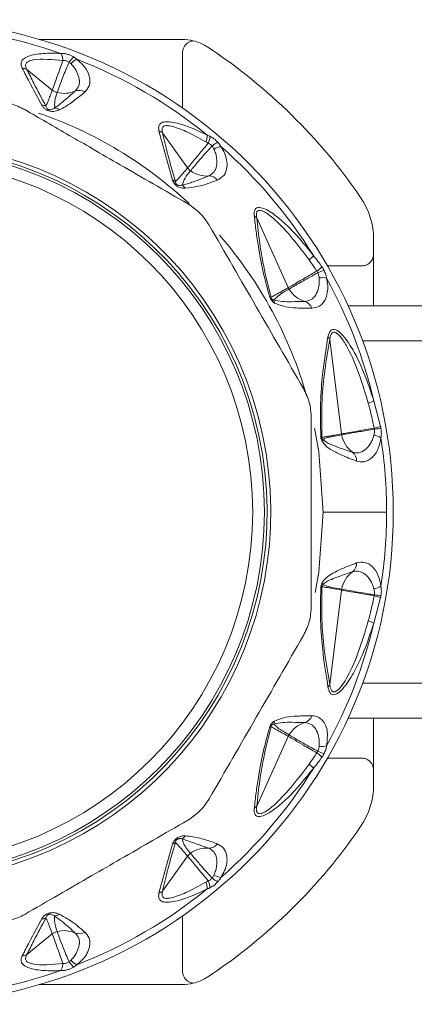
# Model space of a CAD drawing. Header units: millimetres. Extents: x -447 to 1924, y -61 to 422.
# Tile 42 of 65: x 519 to 536, y 379 to 421. Entities that reach past the tile are written whole.
import ezdxf

# ---------------------------------------------------------------- set-up
doc = ezdxf.new("R2010")
doc.units = ezdxf.units.MM

# ---------------------------------------------------------------- blocks, each defined once
blk = doc.blocks.new('Drawing View1')
at = {"color": 7, "linetype": 'Continuous', "lineweight": 18}
for p, q in [((730.208, 11.422), (724.111, 11.422)), ((730.221, 10.587), (730.221, 10.588)), ((730.221, 8.499), (730.221, 10.587)), ((724.67, 9.263), (723.587, 10.142)), ((729.801, 5.425), (729.221, 7.521)), ((730.445, 5.946), (729.374, 7.434)), ((734.737, 0.835), (733.394, 3.81)), ((738.378, 2.899), (738.378, 2.269)), ((738.378, 2.256), (738.378, 0.065)), ((737.543, 1.765), (736.408, 1.765)), ((737.288, 0.065), (741.421, 0.065)), ((737.014, -5.406), (736.508, -1.372)), ((737.911, -1.435), (741.421, -1.435)), ((738.387, -3.997), (738.68, -5.084)), ((736.221, -8.735), (738.936, -8.735)), ((736.508, -16.098), (737.014, -12.064)), ((738.68, -12.386), (738.387, -13.473)), ((737.911, -16.035), (741.421, -16.035)), ((737.288, -17.535), (741.421, -17.535)), ((738.378, -17.535), (738.378, -19.726)), ((734.737, -18.305), (733.394, -21.28)), ((737.543, -19.235), (736.408, -19.235)), ((738.378, -20.369), (738.378, -19.739)), ((731.341, -23.071), (730.208, -22.679)), ((729.801, -22.895), (729.221, -24.991)), ((730.445, -23.416), (729.374, -24.904)), ((730.221, -25.969), (730.221, -28.057)), ((724.67, -26.733), (723.587, -27.612)), ((730.221, -28.057), (730.221, -28.058)), ((730.208, -28.892), (724.111, -28.892))]:
    blk.add_line(p, q, dxfattribs=at)
at = {"color": 7, "linetype": 'Continuous', "lineweight": 18, "flags": 128}
for points in [[(736.221, -8.735), (736.038, -6.173), (735.861, -5.153)], [(735.889, -12.175), (736.038, -11.297), (736.221, -8.735)]]:
    blk.add_lwpolyline(points, dxfattribs=at)
at = {"color": 7, "linetype": 'Continuous', "lineweight": 18}
for radius in [15.5, 15]:
    blk.add_circle((718.221, -8.735), radius, dxfattribs=at)
for centre, radius, start, end in [((718.221, -8.735), 21, 270, 180), ((718.221, -8.735), 20.715, 70.7909, 88.7924), ((730.208, 9.419), 2.003, 76.3399, 89.9905), ((730.209, 9.426), 1.996, 66.6784, 76.3363), ((730.207, 9.42), 2.002, 56.5672, 66.684), ((718.221, -8.735), 23.757, 34.3869, 56.5672), ((726.171, 9.961), 0.925, 129.5889, 148.2249), ((726.055, 9.896), 0.761, 116.5758, 140.5903), ((718.221, -8.735), 20.715, 50.9198, 68.7924), ((685.67, 10.588), 44.551, 0, 0.3881), ((723.376, 9.751), 0.444, 61.635, 88.6537), ((725.809, 8.802), 0.452, 57.0824, 111.0736), ((725.172, 10.284), 1.162, 255.3904, 294.1143), ((724.207, 8.208), 0.417, 63.1273, 87.8975), ((724.719, 8.079), 0.427, 53.4449, 82.7909), ((718.221, -8.735), 18, 46.9592, 71.0059), ((729.093, 7.118), 0.423, 48.3487, 72.4435), ((730.476, 7.37), 0.805, 337.352, 358.2718), ((730.6, 7.335), 0.796, 335.0575, 357.1112), ((718.221, -8.735), 15.768, 285, 105), ((718.221, -8.735), 15.612, 285, 105), ((732.224, 6.037), 1.116, 116.1355, 131.2401), ((731.955, 6.093), 0.761, 96.5757, 120.5903), ((718.221, -8.735), 20.715, 31.8676, 48.7924), ((731.258, 6.765), 1.168, 233.8038, 274.0521), ((731.349, 5.149), 0.452, 37.0824, 91.0736), ((729.693, 5.069), 0.372, 51.6841, 73.0823), ((729.992, 4.856), 0.413, 31.8044, 58.5199), ((735.221, 2.899), 3.157, 360, 34.3869), ((733.108, 3.56), 0.379, 41.0953, 61.7317), ((718.221, -8.735), 18, 15.8753, 40.9986), ((734.711, 3.129), 1.441, 309.5516, 319.9201), ((735.049, 2.809), 1.559, 305.5589, 316.1412), ((737.098, -0.733), 2.461, 109.8898, 116.5421), ((736.198, 0.502), 0.761, 76.5756, 100.5902), ((718.221, -8.735), 20.715, 13.2231, 28.7924), ((733.884, 0.22), 0.238, 59.937, 76.7519), ((735.778, 1.379), 1.177, 211.0277, 253.9434), ((733.81, 0.158), 0.344, 3.5806, 24.3894), ((735.306, -0.179), 0.452, 17.0824, 71.0736), ((736.172, -1.529), 0.371, 24.9775, 45.1315), ((737.475, -2.025), 2.173, 288.1662, 294.8225), ((737.537, -5.341), 0.527, 187.1471, 190.9644), ((738.181, -5.234), 1.179, 190.1165, 233.9079), ((738.273, -6.204), 0.761, 56.5758, 80.5903), ((737.745, -2.237), 2.997, 282.7357, 288.1829), ((739.108, -9.976), 4.825, 94.8986, 98.2754), ((736.066, -5.761), 0.241, 62.5119, 75.0672), ((735.943, -5.601), 0.274, 332.8552, 351.1806), ((718.221, -8.735), 20.715, 0, 8.7924), ((737.202, -6.538), 0.452, 357.0824, 51.0736), ((718.221, -8.735), 20.715, 351.2076, 0), ((737.202, -10.932), 0.452, 308.9264, 2.9176), ((738.181, -12.237), 1.179, 126.0921, 169.8835), ((735.943, -11.87), 0.274, 8.8197, 27.1446), ((736.066, -11.709), 0.241, 284.9328, 297.4882), ((737.537, -12.13), 0.527, 169.0389, 172.8561), ((738.273, -11.266), 0.761, 279.4098, 303.4244), ((737.745, -15.234), 2.997, 71.8172, 77.2643), ((739.108, -7.494), 4.825, 261.7246, 265.1014), ((737.475, -15.446), 2.173, 65.1775, 71.8338), ((718.221, -8.735), 20.715, 331.2076, 346.7769), ((736.172, -15.941), 0.371, 314.8685, 335.0225), ((735.306, -17.292), 0.452, 288.9264, 342.9176), ((733.884, -17.69), 0.238, 283.2482, 300.0631), ((733.81, -17.628), 0.344, 335.6121, 356.4181), ((735.778, -18.85), 1.177, 106.0566, 148.9724), ((735.217, -18.522), 0.527, 148.0752, 155.7129), ((736.198, -17.972), 0.761, 259.4097, 283.4244), ((735.049, -20.279), 1.559, 43.8593, 54.4406), ((737.098, -16.738), 2.461, 243.4578, 250.1102), ((718.221, -8.735), 20.715, 311.2076, 328.1324), ((734.711, -20.599), 1.441, 40.0799, 50.4484), ((735.221, -20.369), 3.157, 325.6131, 0), ((733.108, -21.03), 0.379, 298.2682, 318.9047), ((718.221, -8.735), 23.757, 303.4328, 325.6131), ((729.992, -22.327), 0.413, 301.4786, 328.1961), ((729.693, -22.539), 0.372, 286.9177, 308.3159), ((731.258, -24.235), 1.168, 85.9479, 126.1962), ((731.349, -22.619), 0.452, 268.9264, 322.9176), ((732.224, -23.507), 1.116, 228.7599, 243.8644), ((731.955, -23.564), 0.761, 239.4098, 263.4244), ((730.476, -24.84), 0.805, 1.7282, 22.648), ((730.6, -24.805), 0.796, 2.889, 24.9426), ((718.221, -8.735), 20.715, 291.2076, 309.0802), ((729.093, -24.588), 0.423, 287.5565, 311.6513), ((724.719, -25.549), 0.427, 277.2081, 306.5557), ((724.207, -25.678), 0.417, 272.1025, 296.8728), ((725.172, -27.754), 1.162, 65.8857, 104.6096), ((725.809, -26.272), 0.452, 248.9264, 302.9176), ((723.376, -27.222), 0.444, 271.3463, 298.365), ((726.171, -27.431), 0.925, 211.775, 230.411), ((726.055, -27.367), 0.761, 219.4098, 243.4244), ((685.67, -28.058), 44.551, 359.6119, 0), ((718.221, -8.735), 20.715, 271.2076, 289.209), ((730.208, -26.889), 2.003, 270.0095, 283.6601), ((730.209, -26.896), 1.996, 283.6637, 293.3216), ((730.207, -26.89), 2.002, 293.316, 303.4328)]:
    blk.add_arc(centre, radius, start, end, dxfattribs=at)
for points, knots in [([(730.22, 10.889), (730.242, 10.977), (730.285, 11.152), (730.468, 11.303), (730.605, 11.349), (730.663, 11.36), (730.677, 11.363), (730.68, 11.364), (730.681, 11.365), (730.681, 11.365), (730.681, 11.365), (730.681, 11.365), (730.681, 11.365), (730.681, 11.365)], [0, 0, 0, 0, 0.374407, 0.748448, 0.936997, 0.984248, 0.996054, 0.997707, 0.999002, 0.999255, 0.999502, 0.999746, 1, 1, 1, 1]), ([(723.386, 10.195), (723.364, 10.249), (723.321, 10.357), (723.353, 10.508), (723.482, 10.638), (723.805, 10.775), (724.347, 10.843), (724.816, 10.832), (725.037, 10.827)], [0, 0, 0, 0, 0.1036523, 0.2038498, 0.3141847, 0.4406615, 0.7373736, 1, 1, 1, 1]), ([(723.587, 10.142), (723.563, 10.19), (723.517, 10.283), (723.539, 10.408), (723.656, 10.501), (724.13, 10.62), (724.671, 10.564), (725.12, 10.518)], [0, 0, 0, 0, 0.097572, 0.186101, 0.286324, 0.407959, 1, 1, 1, 1]), ([(724.67, 9.263), (724.701, 9.348), (724.758, 9.503), (724.915, 9.935), (725.046, 10.306), (725.12, 10.518)], [0, 0, 0, 0, 0.342164, 0.623264, 1, 1, 1, 1]), ([(725.037, 10.827), (725.06, 10.779), (725.102, 10.693), (725.115, 10.572), (725.12, 10.518)], [0, 0, 0, 0, 0.559299, 1, 1, 1, 1]), ([(725.037, 10.827), (725.085, 10.826), (725.18, 10.825), (725.328, 10.79), (725.466, 10.739), (725.542, 10.696), (725.582, 10.674)], [0, 0, 0, 0, 0.273675, 0.544486, 0.766897, 1, 1, 1, 1]), ([(725.12, 10.518), (725.142, 10.521), (725.186, 10.526), (725.258, 10.513), (725.326, 10.488), (725.365, 10.462), (725.385, 10.448)], [0, 0, 0, 0, 0.255573, 0.503234, 0.749597, 1, 1, 1, 1]), ([(725.582, 10.674), (725.608, 10.657), (725.655, 10.626), (725.697, 10.592), (725.715, 10.577)], [0, 0, 0, 0, 0.55931, 1, 1, 1, 1]), ([(725.715, 10.577), (725.834, 10.472), (726.101, 10.238), (726.285, 9.83), (726.289, 9.447), (726.128, 9.264), (726.055, 9.181)], [0, 0, 0, 0, 0.209172, 0.469256, 0.760695, 1, 1, 1, 1]), ([(724.222, 8.625), (724.041, 8.954), (723.749, 9.485), (723.486, 9.999), (723.386, 10.195)], [0, 0, 0, 0, 0.620107, 1, 1, 1, 1]), ([(724.395, 8.58), (724.22, 8.907), (723.937, 9.435), (723.683, 9.947), (723.587, 10.142)], [0, 0, 0, 0, 0.619883, 1, 1, 1, 1]), ([(724.879, 9.159), (724.907, 9.241), (724.963, 9.398), (725.126, 9.842), (725.291, 10.23), (725.385, 10.448)], [0, 0, 0, 0, 0.321949, 0.6179, 1, 1, 1, 1]), ([(725.385, 10.448), (725.401, 10.436), (725.43, 10.414), (725.456, 10.39), (725.467, 10.38)], [0, 0, 0, 0, 0.555851, 1, 1, 1, 1]), ([(725.467, 10.38), (725.515, 10.327), (725.613, 10.22), (725.747, 9.996), (725.838, 9.724), (725.822, 9.432), (725.705, 9.293), (725.647, 9.223)], [0, 0, 0, 0, 0.117159, 0.239896, 0.491308, 0.745636, 1, 1, 1, 1]), ([(724.395, 8.58), (724.417, 8.627), (724.461, 8.721), (724.523, 8.878), (724.593, 9.058), (724.643, 9.191), (724.67, 9.263)], [0, 0, 0, 0, 0.21465, 0.427263, 0.688154, 1, 1, 1, 1]), ([(724.879, 9.159), (724.837, 9.173), (724.761, 9.196), (724.698, 9.242), (724.67, 9.263)], [0, 0, 0, 0, 0.559728, 1, 1, 1, 1]), ([(724.772, 8.503), (724.769, 8.601), (724.762, 8.815), (724.838, 9.038), (724.879, 9.159)], [0, 0, 0, 0, 0.455709, 1, 1, 1, 1]), ([(725.647, 9.223), (725.526, 9.115), (725.346, 8.954), (725.112, 8.757), (724.944, 8.622), (724.83, 8.543), (724.772, 8.503)], [0, 0, 0, 0, 0.425602, 0.634107, 0.812726, 1, 1, 1, 1]), ([(726.055, 9.181), (725.917, 9.067), (725.712, 8.896), (725.426, 8.688), (725.212, 8.543), (725.055, 8.463), (724.973, 8.422)], [0, 0, 0, 0, 0.420929, 0.628617, 0.808166, 1, 1, 1, 1]), ([(723.49, 8.43), (723.8, 8.251), (724.429, 7.888), (725.395, 7.331), (726.446, 6.724), (727.641, 6.033), (729.009, 5.244), (729.96, 4.695), (730.452, 4.411)], [0, 0, 0, 0, 0.135419, 0.274991, 0.415244, 0.585607, 0.785782, 1, 1, 1, 1]), ([(724.973, 8.422), (724.931, 8.405), (724.855, 8.374), (724.724, 8.35), (724.594, 8.353), (724.465, 8.389), (724.359, 8.453), (724.278, 8.534), (724.242, 8.593), (724.222, 8.625)], [0, 0, 0, 0, 0.1952, 0.351587, 0.494569, 0.605688, 0.718068, 0.846595, 1, 1, 1, 1]), ([(724.772, 8.503), (724.732, 8.475), (724.682, 8.44), (724.588, 8.421), (724.54, 8.422), (724.504, 8.433), (724.483, 8.442), (724.465, 8.454), (724.438, 8.48), (724.412, 8.523), (724.401, 8.559), (724.395, 8.58)], [0, 0, 0, 0, 0.3888533, 0.4911394, 0.5781016, 0.6070597, 0.6356285, 0.6659115, 0.7003157, 0.8247631, 1, 1, 1, 1]), ([(729.221, 7.521), (729.211, 7.583), (729.192, 7.703), (729.263, 7.84), (729.429, 7.915), (729.794, 7.917), (730.439, 7.74), (730.978, 7.487), (731.28, 7.345)], [0, 0, 0, 0, 0.0942, 0.182499, 0.278775, 0.389657, 0.657979, 1, 1, 1, 1]), ([(729.374, 7.434), (729.361, 7.491), (729.341, 7.573), (729.362, 7.657), (729.396, 7.703), (729.452, 7.735), (729.562, 7.755), (729.863, 7.712), (730.446, 7.481), (730.937, 7.213), (731.218, 7.06)], [0, 0, 0, 0, 0.088148, 0.127362, 0.165638, 0.20809, 0.253003, 0.357761, 0.633199, 1, 1, 1, 1]), ([(729.924, 5.361), (729.812, 5.744), (729.603, 6.457), (729.447, 7.126), (729.374, 7.434)], [0, 0, 0, 0, 0.53826, 1, 1, 1, 1]), ([(731.28, 7.345), (731.301, 7.336), (731.34, 7.32), (731.378, 7.302), (731.395, 7.295)], [0, 0, 0, 0, 0.558376, 1, 1, 1, 1]), ([(731.395, 7.295), (731.453, 7.263), (731.543, 7.214), (731.657, 7.119), (731.707, 7.065), (731.732, 7.038)], [0, 0, 0, 0, 0.482193, 0.740263, 1, 1, 1, 1]), ([(730.445, 5.946), (730.493, 6.003), (730.579, 6.105), (730.773, 6.337), (731.007, 6.617), (731.2, 6.852), (731.321, 6.999)], [0, 0, 0, 0, 0.28629, 0.510661, 0.69222, 1, 1, 1, 1]), ([(730.569, 5.823), (730.617, 5.882), (730.703, 5.986), (730.904, 6.222), (731.145, 6.505), (731.356, 6.733), (731.488, 6.876)], [0, 0, 0, 0, 0.287161, 0.511571, 0.692984, 1, 1, 1, 1]), ([(731.218, 7.06), (731.237, 7.049), (731.272, 7.029), (731.306, 7.008), (731.321, 6.999)], [0, 0, 0, 0, 0.557314, 1, 1, 1, 1]), ([(731.321, 6.999), (731.356, 6.984), (731.42, 6.955), (731.467, 6.901), (731.488, 6.876)], [0, 0, 0, 0, 0.541687, 1, 1, 1, 1]), ([(731.568, 6.749), (731.595, 6.683), (731.65, 6.549), (731.7, 6.293), (731.692, 6.006), (731.577, 5.737), (731.42, 5.646), (731.341, 5.601)], [0, 0, 0, 0, 0.117118, 0.239833, 0.491188, 0.745502, 1, 1, 1, 1]), ([(731.488, 6.876), (731.506, 6.852), (731.536, 6.81), (731.558, 6.767), (731.568, 6.749)], [0, 0, 0, 0, 0.574767, 1, 1, 1, 1]), ([(731.868, 6.849), (731.921, 6.759), (732.037, 6.564), (732.122, 6.26), (732.136, 5.927), (732.026, 5.601), (731.818, 5.483), (731.71, 5.421)], [0, 0, 0, 0, 0.136663, 0.294577, 0.479617, 0.72985, 1, 1, 1, 1]), ([(731.732, 7.038), (731.762, 7.002), (731.814, 6.94), (731.852, 6.876), (731.868, 6.849)], [0, 0, 0, 0, 0.579744, 1, 1, 1, 1]), ([(729.924, 5.361), (729.962, 5.4), (730.04, 5.479), (730.159, 5.615), (730.295, 5.77), (730.392, 5.884), (730.445, 5.946)], [0, 0, 0, 0, 0.2134593, 0.4293792, 0.6901911, 1, 1, 1, 1]), ([(730.569, 5.823), (730.543, 5.843), (730.496, 5.879), (730.461, 5.926), (730.445, 5.946)], [0, 0, 0, 0, 0.559847, 1, 1, 1, 1]), ([(730.208, 5.209), (730.244, 5.31), (730.324, 5.529), (730.483, 5.72), (730.569, 5.823)], [0, 0, 0, 0, 0.460533, 1, 1, 1, 1]), ([(731.341, 5.601), (731.18, 5.536), (730.943, 5.441), (730.638, 5.331), (730.424, 5.259), (730.281, 5.226), (730.208, 5.209)], [0, 0, 0, 0, 0.429633, 0.636413, 0.813229, 1, 1, 1, 1]), ([(730.343, 5.074), (730.305, 5.075), (730.237, 5.077), (730.133, 5.099), (730.044, 5.134), (729.962, 5.185), (729.889, 5.254), (729.832, 5.34), (729.812, 5.396), (729.801, 5.425)], [0, 0, 0, 0, 0.2026743, 0.3639009, 0.4931688, 0.5944464, 0.7169049, 0.8527137, 1, 1, 1, 1]), ([(730.208, 5.209), (730.182, 5.204), (730.138, 5.195), (730.072, 5.197), (730.02, 5.211), (729.984, 5.232), (729.966, 5.249), (729.951, 5.267), (729.938, 5.29), (729.927, 5.324), (729.925, 5.346), (729.924, 5.361)], [0, 0, 0, 0, 0.274116, 0.463193, 0.592982, 0.653123, 0.685145, 0.720858, 0.783468, 0.856593, 1, 1, 1, 1]), ([(731.71, 5.421), (731.446, 5.321), (731.028, 5.161), (730.528, 5.098), (730.343, 5.074)], [0, 0, 0, 0, 0.629625, 1, 1, 1, 1]), ([(733.287, 3.894), (733.284, 3.948), (733.278, 4.051), (733.312, 4.171), (733.389, 4.246), (733.608, 4.276), (734.049, 4.042), (734.586, 3.595), (735.192, 2.983), (735.585, 2.489), (735.814, 2.202)], [0, 0, 0, 0, 0.054232, 0.103303, 0.150337, 0.200897, 0.369635, 0.542742, 0.734318, 1, 1, 1, 1]), ([(733.939, 0.451), (733.844, 0.806), (733.645, 1.554), (733.479, 2.466), (733.36, 3.254), (733.312, 3.677), (733.287, 3.894)], [0, 0, 0, 0, 0.283427, 0.598157, 0.79281, 1, 1, 1, 1]), ([(733.394, 3.81), (733.387, 3.861), (733.376, 3.955), (733.396, 4.068), (733.456, 4.134), (733.559, 4.138), (733.694, 4.088), (733.902, 3.961), (734.613, 3.367), (735.166, 2.633), (735.629, 2.018)], [0, 0, 0, 0, 0.051613, 0.09536, 0.137319, 0.180165, 0.228028, 0.285272, 0.402314, 1, 1, 1, 1]), ([(734.003, 0.425), (733.89, 0.873), (733.688, 1.674), (733.506, 2.79), (733.433, 3.449), (733.394, 3.81)], [0, 0, 0, 0, 0.364986, 0.653176, 1, 1, 1, 1]), ([(731.367, 3.496), (732.036, 2.336), (733.376, 0.016), (734.716, -2.305), (735.386, -3.466)], [0, 0, 0, 0, 0.499632, 1, 1, 1, 1]), ([(735.814, 2.202), (735.882, 2.116), (736.005, 1.961), (736.121, 1.8), (736.172, 1.729)], [0, 0, 0, 0, 0.555292, 1, 1, 1, 1]), ([(738.378, 2.269), (738.369, 2.196), (738.352, 2.05), (738.219, 1.886), (738.056, 1.786), (737.941, 1.771), (737.884, 1.764)], [0, 0, 0, 0, 0.2793328, 0.5588645, 0.7793628, 1, 1, 1, 1]), ([(735.629, 2.018), (735.69, 1.931), (735.801, 1.774), (735.908, 1.613), (735.955, 1.541)], [0, 0, 0, 0, 0.554562, 1, 1, 1, 1]), ([(736.172, 1.729), (736.19, 1.702), (736.223, 1.655), (736.249, 1.604), (736.261, 1.581)], [0, 0, 0, 0, 0.560194, 1, 1, 1, 1]), ([(737.884, 1.764), (737.821, 1.764), (737.708, 1.765), (737.594, 1.765), (737.543, 1.765)], [0, 0, 0, 0, 0.5485612, 1, 1, 1, 1]), ([(734.737, 0.835), (734.805, 0.874), (734.927, 0.944), (735.203, 1.104), (735.527, 1.291), (735.791, 1.445), (735.955, 1.541)], [0, 0, 0, 0, 0.294538, 0.521008, 0.701872, 1, 1, 1, 1]), ([(734.77, 0.773), (734.839, 0.813), (734.96, 0.884), (735.238, 1.043), (735.563, 1.229), (735.831, 1.377), (735.999, 1.469)], [0, 0, 0, 0, 0.294643, 0.521096, 0.701932, 1, 1, 1, 1]), ([(735.955, 1.541), (735.964, 1.528), (735.981, 1.505), (735.993, 1.48), (735.999, 1.469)], [0, 0, 0, 0, 0.560007, 1, 1, 1, 1]), ([(735.999, 1.469), (736.015, 1.427), (736.045, 1.354), (736.054, 1.281), (736.059, 1.25)], [0, 0, 0, 0, 0.571169, 1, 1, 1, 1]), ([(736.261, 1.581), (736.291, 1.515), (736.343, 1.4), (736.366, 1.289), (736.375, 1.242)], [0, 0, 0, 0, 0.5787259, 1, 1, 1, 1]), ([(736.059, 1.25), (736.062, 1.179), (736.068, 1.034), (736.027, 0.776), (735.922, 0.509), (735.722, 0.296), (735.542, 0.264), (735.453, 0.249)], [0, 0, 0, 0, 0.117122, 0.23984, 0.491204, 0.745529, 1, 1, 1, 1]), ([(736.375, 1.242), (736.394, 1.138), (736.436, 0.913), (736.411, 0.595), (736.307, 0.274), (736.09, 0.012), (735.856, -0.026), (735.738, -0.046)], [0, 0, 0, 0, 0.137707, 0.297654, 0.485766, 0.740451, 1, 1, 1, 1]), ([(734.153, 0.18), (734.127, 0.197), (734.081, 0.228), (734.025, 0.287), (733.987, 0.34), (733.958, 0.393), (733.946, 0.431), (733.939, 0.451)], [0, 0, 0, 0, 0.303841, 0.543349, 0.671179, 0.821746, 1, 1, 1, 1]), ([(734.003, 0.425), (734.053, 0.451), (734.15, 0.501), (734.308, 0.591), (734.504, 0.701), (734.652, 0.786), (734.737, 0.835)], [0, 0, 0, 0, 0.199401, 0.389589, 0.65075, 1, 1, 1, 1]), ([(734.123, 0.3), (734.109, 0.306), (734.085, 0.315), (734.053, 0.337), (734.033, 0.357), (734.021, 0.374), (734.013, 0.391), (734.006, 0.408), (734.004, 0.419), (734.003, 0.425)], [0, 0, 0, 0, 0.3366966, 0.5652326, 0.6587129, 0.7523062, 0.8216938, 0.9026669, 1, 1, 1, 1]), ([(734.123, 0.3), (734.199, 0.377), (734.388, 0.566), (734.627, 0.696), (734.77, 0.773)], [0, 0, 0, 0, 0.404874, 1, 1, 1, 1]), ([(734.77, 0.773), (734.763, 0.784), (734.751, 0.804), (734.741, 0.826), (734.737, 0.835)], [0, 0, 0, 0, 0.559976, 1, 1, 1, 1]), ([(735.453, 0.249), (735.258, 0.244), (734.931, 0.236), (734.496, 0.231), (734.243, 0.278), (734.123, 0.3)], [0, 0, 0, 0, 0.4373839, 0.7346037, 1, 1, 1, 1]), ([(735.738, -0.046), (735.522, -0.042), (735.158, -0.036), (734.641, -0.007), (734.313, 0.119), (734.153, 0.18)], [0, 0, 0, 0, 0.427707, 0.722359, 1, 1, 1, 1]), ([(736.434, -1.266), (736.447, -1.208), (736.471, -1.099), (736.542, -0.985), (736.64, -0.931), (736.802, -0.957), (737.031, -1.142), (737.33, -1.525), (737.666, -2.108), (738.049, -2.954), (738.264, -3.618), (738.387, -3.997)], [0, 0, 0, 0, 0.053488, 0.101165, 0.145724, 0.192526, 0.283011, 0.383772, 0.541991, 0.738283, 1, 1, 1, 1]), ([(736.508, -1.372), (736.517, -1.316), (736.535, -1.213), (736.589, -1.101), (736.669, -1.05), (736.774, -1.075), (736.894, -1.171), (737.07, -1.383), (737.606, -2.283), (737.904, -3.268), (738.152, -4.089)], [0, 0, 0, 0, 0.051327, 0.09442, 0.134349, 0.174419, 0.220939, 0.27713, 0.398157, 1, 1, 1, 1]), ([(736.128, -5.528), (736.118, -5.033), (736.097, -4.091), (736.211, -2.658), (736.351, -1.786), (736.434, -1.266)], [0, 0, 0, 0, 0.308412, 0.587789, 1, 1, 1, 1]), ([(736.178, -5.547), (736.17, -5.008), (736.155, -3.991), (736.295, -2.613), (736.434, -1.806), (736.508, -1.372)], [0, 0, 0, 0, 0.3425593, 0.6462348, 1, 1, 1, 1]), ([(738.152, -4.089), (738.203, -4.282), (738.295, -4.636), (738.371, -4.995), (738.406, -5.16)], [0, 0, 0, 0, 0.543046, 1, 1, 1, 1]), ([(735.721, -4.716), (735.721, -6.055), (735.721, -8.735), (735.721, -11.414), (735.721, -12.754)], [0, 0, 0, 0, 0.499933, 1, 1, 1, 1]), ([(736.178, -5.547), (736.238, -5.538), (736.349, -5.521), (736.528, -5.49), (736.747, -5.453), (736.915, -5.423), (737.014, -5.406)], [0, 0, 0, 0, 0.215335, 0.398234, 0.642077, 1, 1, 1, 1]), ([(736.214, -5.643), (736.264, -5.616), (736.365, -5.564), (736.543, -5.533), (736.76, -5.488), (736.923, -5.458), (737.02, -5.441)], [0, 0, 0, 0, 0.2016548, 0.4049185, 0.6470499, 1, 1, 1, 1]), ([(737.014, -5.406), (737.112, -5.389), (737.287, -5.358), (737.775, -5.272), (738.179, -5.2), (738.406, -5.16)], [0, 0, 0, 0, 0.351286, 0.635427, 1, 1, 1, 1]), ([(737.02, -5.441), (737.121, -5.423), (737.302, -5.391), (737.795, -5.304), (738.194, -5.237), (738.414, -5.201)], [0, 0, 0, 0, 0.361519, 0.649049, 1, 1, 1, 1]), ([(738.398, -5.453), (738.376, -5.521), (738.333, -5.659), (738.206, -5.887), (738.016, -6.102), (737.755, -6.234), (737.576, -6.202), (737.486, -6.187)], [0, 0, 0, 0, 0.117161, 0.239899, 0.491313, 0.74564, 1, 1, 1, 1]), ([(738.414, -5.201), (738.417, -5.249), (738.423, -5.337), (738.406, -5.417), (738.398, -5.453)], [0, 0, 0, 0, 0.543645, 1, 1, 1, 1]), ([(738.406, -5.16), (738.408, -5.167), (738.411, -5.181), (738.413, -5.195), (738.414, -5.201)], [0, 0, 0, 0, 0.560002, 1, 1, 1, 1]), ([(738.68, -5.084), (738.684, -5.099), (738.69, -5.127), (738.694, -5.156), (738.696, -5.168)], [0, 0, 0, 0, 0.560051, 1, 1, 1, 1]), ([(738.696, -5.168), (738.704, -5.246), (738.719, -5.387), (738.701, -5.512), (738.693, -5.569)], [0, 0, 0, 0, 0.552011, 1, 1, 1, 1]), ([(736.187, -5.726), (736.171, -5.694), (736.15, -5.65), (736.133, -5.579), (736.13, -5.546), (736.128, -5.528)], [0, 0, 0, 0, 0.527893, 0.7496455, 1, 1, 1, 1]), ([(736.214, -5.643), (736.208, -5.636), (736.198, -5.623), (736.187, -5.601), (736.181, -5.581), (736.178, -5.564), (736.178, -5.553), (736.178, -5.547)], [0, 0, 0, 0, 0.312066, 0.577689, 0.709478, 0.846396, 1, 1, 1, 1]), ([(737.654, -6.561), (737.428, -6.478), (737.059, -6.343), (736.618, -6.115), (736.347, -5.939), (736.234, -5.789), (736.187, -5.726)], [0, 0, 0, 0, 0.456555, 0.748856, 0.894627, 1, 1, 1, 1]), ([(737.486, -6.187), (737.28, -6.12), (736.945, -6.011), (736.562, -5.854), (736.344, -5.757), (736.25, -5.675), (736.214, -5.643)], [0, 0, 0, 0, 0.470738, 0.766879, 0.908603, 1, 1, 1, 1]), ([(738.693, -5.569), (738.661, -5.725), (738.591, -6.075), (738.328, -6.438), (737.999, -6.631), (737.761, -6.583), (737.654, -6.561)], [0, 0, 0, 0, 0.2100777, 0.4720648, 0.7629125, 1, 1, 1, 1]), ([(736.187, -11.744), (736.214, -11.703), (736.275, -11.614), (736.43, -11.478), (736.678, -11.318), (737.105, -11.113), (737.441, -10.988), (737.654, -10.909)], [0, 0, 0, 0, 0.063949, 0.139633, 0.317237, 0.568463, 1, 1, 1, 1]), ([(737.654, -10.909), (737.771, -10.887), (738.011, -10.841), (738.336, -11.043), (738.591, -11.396), (738.661, -11.744), (738.693, -11.901)], [0, 0, 0, 0, 0.259149, 0.531128, 0.788083, 1, 1, 1, 1]), ([(736.214, -11.828), (736.263, -11.787), (736.384, -11.688), (736.614, -11.595), (736.985, -11.446), (737.291, -11.347), (737.486, -11.283)], [0, 0, 0, 0, 0.12348, 0.298954, 0.554672, 1, 1, 1, 1]), ([(737.486, -11.283), (737.576, -11.268), (737.755, -11.236), (738.016, -11.368), (738.206, -11.583), (738.333, -11.811), (738.376, -11.949), (738.398, -12.017)], [0, 0, 0, 0, 0.25439, 0.508653, 0.760076, 0.882848, 1, 1, 1, 1]), ([(736.128, -11.942), (736.13, -11.926), (736.133, -11.892), (736.149, -11.82), (736.172, -11.775), (736.187, -11.744)], [0, 0, 0, 0, 0.222827, 0.488483, 1, 1, 1, 1]), ([(736.434, -16.204), (736.359, -15.743), (736.227, -14.918), (736.099, -13.506), (736.118, -12.492), (736.128, -11.942)], [0, 0, 0, 0, 0.366467, 0.656613, 1, 1, 1, 1]), ([(736.508, -16.098), (736.431, -15.646), (736.292, -14.838), (736.155, -13.456), (736.17, -12.461), (736.178, -11.923)], [0, 0, 0, 0, 0.368099, 0.658336, 1, 1, 1, 1]), ([(736.178, -11.923), (736.178, -11.918), (736.178, -11.908), (736.181, -11.89), (736.187, -11.869), (736.199, -11.847), (736.208, -11.834), (736.214, -11.828)], [0, 0, 0, 0, 0.132574, 0.271467, 0.437835, 0.686829, 1, 1, 1, 1]), ([(737.014, -12.064), (736.874, -12.04), (736.677, -12.005), (736.43, -11.963), (736.291, -11.939), (736.21, -11.928), (736.178, -11.923)], [0, 0, 0, 0, 0.5028072, 0.7085926, 0.8855603, 1, 1, 1, 1]), ([(737.02, -12.029), (736.904, -12.007), (736.713, -11.97), (736.437, -11.925), (736.29, -11.861), (736.214, -11.828)], [0, 0, 0, 0, 0.426007, 0.700145, 1, 1, 1, 1]), ([(738.406, -12.311), (738.307, -12.293), (738.061, -12.249), (737.69, -12.183), (737.279, -12.111), (737.111, -12.081), (737.014, -12.064)], [0, 0, 0, 0, 0.155639, 0.387571, 0.650535, 1, 1, 1, 1]), ([(738.414, -12.269), (738.314, -12.253), (738.067, -12.213), (737.696, -12.148), (737.285, -12.077), (737.116, -12.047), (737.02, -12.029)], [0, 0, 0, 0, 0.155657, 0.38755, 0.650476, 1, 1, 1, 1]), ([(738.398, -12.017), (738.406, -12.058), (738.423, -12.138), (738.417, -12.226), (738.414, -12.269)], [0, 0, 0, 0, 0.510723, 1, 1, 1, 1]), ([(738.693, -11.901), (738.702, -11.974), (738.719, -12.101), (738.703, -12.242), (738.696, -12.302)], [0, 0, 0, 0, 0.572072, 1, 1, 1, 1]), ([(738.406, -12.311), (738.364, -12.506), (738.288, -12.865), (738.195, -13.219), (738.152, -13.381)], [0, 0, 0, 0, 0.542941, 1, 1, 1, 1]), ([(738.414, -12.269), (738.412, -12.277), (738.41, -12.291), (738.407, -12.305), (738.406, -12.311)], [0, 0, 0, 0, 0.5597797, 1, 1, 1, 1]), ([(738.696, -12.302), (738.693, -12.318), (738.689, -12.346), (738.683, -12.374), (738.68, -12.386)], [0, 0, 0, 0, 0.559761, 1, 1, 1, 1]), ([(738.152, -13.381), (737.883, -14.285), (737.572, -15.329), (736.985, -16.201), (736.838, -16.348), (736.741, -16.407), (736.655, -16.415), (736.585, -16.362), (736.534, -16.253), (736.517, -16.152), (736.508, -16.098)], [0, 0, 0, 0, 0.6561977, 0.7575874, 0.7997918, 0.836227, 0.8716715, 0.9077771, 0.9500143, 1, 1, 1, 1]), ([(738.387, -13.473), (738.252, -13.887), (738.011, -14.625), (737.56, -15.579), (737.176, -16.175), (736.89, -16.447), (736.742, -16.528), (736.624, -16.533), (736.536, -16.479), (736.47, -16.367), (736.446, -16.26), (736.434, -16.204)], [0, 0, 0, 0, 0.285538, 0.509527, 0.703242, 0.765072, 0.819711, 0.859429, 0.901399, 0.9481, 1, 1, 1, 1]), ([(735.386, -14.004), (734.716, -15.165), (733.376, -17.486), (732.036, -19.806), (731.367, -20.966)], [0, 0, 0, 0, 0.500234, 1, 1, 1, 1]), ([(735.738, -17.424), (735.528, -17.428), (735.173, -17.434), (734.657, -17.461), (734.322, -17.587), (734.153, -17.65)], [0, 0, 0, 0, 0.415711, 0.705132, 1, 1, 1, 1]), ([(736.375, -18.712), (736.4, -18.474), (736.452, -17.98), (736.212, -17.599), (735.956, -17.444), (735.803, -17.43), (735.738, -17.424)], [0, 0, 0, 0, 0.323235, 0.671392, 0.858958, 1, 1, 1, 1]), ([(733.939, -17.921), (733.844, -18.276), (733.645, -19.025), (733.479, -19.938), (733.36, -20.726), (733.312, -21.147), (733.287, -21.364)], [0, 0, 0, 0, 0.2837068, 0.5987607, 0.793171, 1, 1, 1, 1]), ([(734.003, -17.896), (733.89, -18.344), (733.688, -19.145), (733.506, -20.261), (733.433, -20.92), (733.394, -21.28)], [0, 0, 0, 0, 0.365567, 0.653732, 1, 1, 1, 1]), ([(734.153, -17.65), (734.126, -17.668), (734.078, -17.701), (734.021, -17.761), (733.984, -17.815), (733.957, -17.865), (733.945, -17.901), (733.939, -17.921)], [0, 0, 0, 0, 0.317365, 0.562223, 0.68531, 0.828098, 1, 1, 1, 1]), ([(734.123, -17.771), (734.108, -17.776), (734.083, -17.786), (734.051, -17.809), (734.031, -17.83), (734.02, -17.846), (734.012, -17.862), (734.006, -17.879), (734.004, -17.89), (734.003, -17.896)], [0, 0, 0, 0, 0.350592, 0.583117, 0.673422, 0.761724, 0.827666, 0.905665, 1, 1, 1, 1]), ([(734.737, -18.305), (734.617, -18.236), (734.444, -18.137), (734.23, -18.017), (734.106, -17.948), (734.034, -17.911), (734.003, -17.896)], [0, 0, 0, 0, 0.493755, 0.710629, 0.876371, 1, 1, 1, 1]), ([(735.453, -17.719), (735.263, -17.714), (734.944, -17.706), (734.509, -17.701), (734.25, -17.748), (734.123, -17.771)], [0, 0, 0, 0, 0.425144, 0.717363, 1, 1, 1, 1]), ([(734.77, -18.243), (734.676, -18.186), (734.516, -18.087), (734.28, -17.952), (734.176, -17.832), (734.123, -17.771)], [0, 0, 0, 0, 0.40792, 0.697704, 1, 1, 1, 1]), ([(736.059, -18.72), (736.062, -18.649), (736.068, -18.504), (736.027, -18.246), (735.922, -17.979), (735.722, -17.766), (735.542, -17.735), (735.453, -17.719)], [0, 0, 0, 0, 0.117146, 0.239913, 0.491348, 0.745631, 1, 1, 1, 1]), ([(735.955, -19.011), (735.756, -18.895), (735.402, -18.689), (734.976, -18.443), (734.822, -18.354), (734.737, -18.305)], [0, 0, 0, 0, 0.365428, 0.649355, 1, 1, 1, 1]), ([(735.999, -18.939), (735.902, -18.886), (735.672, -18.762), (735.346, -18.575), (734.995, -18.374), (734.852, -18.291), (734.77, -18.243)], [0, 0, 0, 0, 0.171049, 0.404806, 0.657867, 1, 1, 1, 1]), ([(735.999, -18.939), (736.015, -18.898), (736.044, -18.825), (736.054, -18.752), (736.059, -18.72)], [0, 0, 0, 0, 0.5524725, 1, 1, 1, 1]), ([(736.261, -19.051), (736.29, -18.987), (736.342, -18.872), (736.365, -18.761), (736.375, -18.712)], [0, 0, 0, 0, 0.5601162, 1, 1, 1, 1]), ([(735.629, -19.488), (735.69, -19.401), (735.801, -19.244), (735.908, -19.083), (735.955, -19.011)], [0, 0, 0, 0, 0.554562, 1, 1, 1, 1]), ([(735.814, -19.672), (735.882, -19.586), (736.005, -19.431), (736.121, -19.27), (736.172, -19.199)], [0, 0, 0, 0, 0.555292, 1, 1, 1, 1]), ([(735.955, -19.011), (735.964, -18.998), (735.981, -18.975), (735.993, -18.95), (735.999, -18.939)], [0, 0, 0, 0, 0.560007, 1, 1, 1, 1]), ([(736.172, -19.199), (736.19, -19.172), (736.223, -19.125), (736.249, -19.074), (736.261, -19.051)], [0, 0, 0, 0, 0.560194, 1, 1, 1, 1]), ([(737.884, -19.234), (737.821, -19.234), (737.708, -19.235), (737.594, -19.235), (737.543, -19.235)], [0, 0, 0, 0, 0.5485612, 1, 1, 1, 1]), ([(738.378, -19.739), (738.369, -19.666), (738.352, -19.52), (738.219, -19.356), (738.056, -19.256), (737.941, -19.241), (737.884, -19.234)], [0, 0, 0, 0, 0.2793328, 0.5588645, 0.7793628, 1, 1, 1, 1]), ([(733.287, -21.364), (733.284, -21.42), (733.278, -21.526), (733.315, -21.647), (733.396, -21.719), (733.564, -21.738), (733.844, -21.626), (734.249, -21.352), (734.948, -20.74), (735.456, -20.113), (735.814, -19.672)], [0, 0, 0, 0, 0.055904, 0.10622, 0.153662, 0.203296, 0.307891, 0.418501, 0.590067, 1, 1, 1, 1]), ([(733.394, -21.28), (733.387, -21.332), (733.375, -21.43), (733.398, -21.543), (733.461, -21.606), (733.566, -21.607), (733.808, -21.512), (734.58, -20.877), (735.172, -20.094), (735.629, -19.488)], [0, 0, 0, 0, 0.053191, 0.098086, 0.139814, 0.182632, 0.23063, 0.405048, 1, 1, 1, 1]), ([(730.452, -21.881), (729.961, -22.164), (729.01, -22.714), (727.638, -23.506), (725.797, -24.568), (724.445, -25.349), (723.49, -25.9)], [0, 0, 0, 0, 0.21393, 0.414834, 0.587057, 1, 1, 1, 1]), ([(730.343, -22.544), (730.289, -22.546), (730.189, -22.549), (730.042, -22.601), (729.939, -22.674), (729.875, -22.743), (729.829, -22.819), (729.811, -22.869), (729.801, -22.895)], [0, 0, 0, 0, 0.288282, 0.527872, 0.63604, 0.745985, 0.866726, 1, 1, 1, 1]), ([(730.208, -22.679), (730.168, -22.671), (730.121, -22.661), (730.05, -22.673), (730.021, -22.682), (729.996, -22.695), (729.975, -22.71), (729.959, -22.726), (729.941, -22.753), (729.927, -22.79), (729.925, -22.816), (729.924, -22.831)], [0, 0, 0, 0, 0.4179621, 0.499227, 0.5680035, 0.6251534, 0.663526, 0.7017402, 0.7444069, 0.8543682, 1, 1, 1, 1]), ([(730.569, -23.293), (730.451, -23.157), (730.285, -22.967), (730.225, -22.743), (730.208, -22.679)], [0, 0, 0, 0, 0.71325, 1, 1, 1, 1]), ([(731.71, -22.891), (731.471, -22.801), (731.052, -22.642), (730.556, -22.574), (730.343, -22.544)], [0, 0, 0, 0, 0.570277, 1, 1, 1, 1]), ([(729.924, -22.831), (729.812, -23.214), (729.603, -23.927), (729.447, -24.596), (729.374, -24.904)], [0, 0, 0, 0, 0.538008, 1, 1, 1, 1]), ([(730.445, -23.416), (730.356, -23.312), (730.229, -23.163), (730.073, -22.987), (729.989, -22.895), (729.942, -22.849), (729.924, -22.831)], [0, 0, 0, 0, 0.520969, 0.746084, 0.897635, 1, 1, 1, 1]), ([(731.568, -24.219), (731.595, -24.153), (731.65, -24.019), (731.7, -23.763), (731.692, -23.476), (731.577, -23.207), (731.42, -23.116), (731.341, -23.071)], [0, 0, 0, 0, 0.117149, 0.239869, 0.491247, 0.745575, 1, 1, 1, 1]), ([(731.868, -24.32), (731.925, -24.222), (732.046, -24.016), (732.128, -23.697), (732.13, -23.358), (732.006, -23.053), (731.806, -22.944), (731.71, -22.891)], [0, 0, 0, 0, 0.146737, 0.311562, 0.506363, 0.761707, 1, 1, 1, 1]), ([(730.569, -23.293), (730.543, -23.313), (730.496, -23.35), (730.461, -23.396), (730.445, -23.416)], [0, 0, 0, 0, 0.5598474, 1, 1, 1, 1]), ([(731.321, -24.469), (731.26, -24.394), (731.11, -24.211), (730.915, -23.978), (730.731, -23.758), (730.564, -23.558), (730.488, -23.467), (730.445, -23.416)], [0, 0, 0, 0, 0.154753, 0.378155, 0.536035, 0.740167, 1, 1, 1, 1]), ([(731.488, -24.346), (731.42, -24.274), (731.253, -24.099), (731.052, -23.864), (730.861, -23.642), (730.689, -23.439), (730.612, -23.346), (730.569, -23.293)], [0, 0, 0, 0, 0.154429, 0.377318, 0.534784, 0.73906, 1, 1, 1, 1]), ([(731.321, -24.469), (731.337, -24.463), (731.369, -24.451), (731.414, -24.422), (731.455, -24.387), (731.477, -24.36), (731.488, -24.346)], [0, 0, 0, 0, 0.252688, 0.501352, 0.749494, 1, 1, 1, 1]), ([(731.488, -24.346), (731.505, -24.323), (731.535, -24.282), (731.558, -24.238), (731.568, -24.219)], [0, 0, 0, 0, 0.549544, 1, 1, 1, 1]), ([(731.732, -24.509), (731.761, -24.474), (731.812, -24.412), (731.851, -24.348), (731.868, -24.32)], [0, 0, 0, 0, 0.554606, 1, 1, 1, 1]), ([(729.374, -24.904), (729.361, -24.961), (729.341, -25.043), (729.362, -25.127), (729.396, -25.173), (729.452, -25.205), (729.562, -25.225), (729.863, -25.182), (730.446, -24.951), (730.937, -24.683), (731.218, -24.53)], [0, 0, 0, 0, 0.08814, 0.127354, 0.16563, 0.208084, 0.253003, 0.357789, 0.633246, 1, 1, 1, 1]), ([(731.218, -24.53), (731.237, -24.519), (731.272, -24.499), (731.306, -24.478), (731.321, -24.469)], [0, 0, 0, 0, 0.557314, 1, 1, 1, 1]), ([(731.28, -24.815), (731.301, -24.806), (731.34, -24.79), (731.378, -24.773), (731.395, -24.765)], [0, 0, 0, 0, 0.558376, 1, 1, 1, 1]), ([(731.395, -24.765), (731.453, -24.733), (731.543, -24.684), (731.657, -24.589), (731.707, -24.536), (731.732, -24.509)], [0, 0, 0, 0, 0.4830665, 0.7400479, 1, 1, 1, 1]), ([(729.221, -24.991), (729.211, -25.054), (729.192, -25.174), (729.263, -25.31), (729.429, -25.385), (729.794, -25.387), (730.439, -25.21), (730.978, -24.957), (731.28, -24.815)], [0, 0, 0, 0, 0.0944189, 0.1824922, 0.2787502, 0.3896868, 0.6580242, 1, 1, 1, 1]), ([(722.887, -26.15), (723.003, -26.114), (723.214, -26.049), (723.404, -25.947), (723.49, -25.9)], [0, 0, 0, 0, 0.54545, 1, 1, 1, 1]), ([(724.973, -25.892), (724.926, -25.874), (724.843, -25.84), (724.699, -25.818), (724.561, -25.829), (724.437, -25.873), (724.345, -25.936), (724.273, -26.012), (724.24, -26.066), (724.222, -26.095)], [0, 0, 0, 0, 0.215253, 0.384528, 0.526066, 0.634008, 0.741365, 0.859377, 1, 1, 1, 1]), ([(724.772, -25.973), (724.733, -25.945), (724.679, -25.909), (724.585, -25.89), (724.539, -25.893), (724.512, -25.9), (724.49, -25.909), (724.464, -25.924), (724.435, -25.953), (724.411, -25.997), (724.401, -26.031), (724.395, -26.05)], [0, 0, 0, 0, 0.3883566, 0.5202079, 0.5615594, 0.5993846, 0.6269174, 0.6554177, 0.7206544, 0.8386, 1, 1, 1, 1]), ([(724.879, -26.63), (724.821, -26.469), (724.741, -26.245), (724.765, -26.033), (724.772, -25.973)], [0, 0, 0, 0, 0.713706, 1, 1, 1, 1]), ([(725.647, -26.693), (725.463, -26.527), (725.182, -26.271), (724.878, -26.05), (724.772, -25.973)], [0, 0, 0, 0, 0.653194, 1, 1, 1, 1]), ([(726.055, -26.651), (725.846, -26.473), (725.525, -26.198), (725.117, -25.972), (724.973, -25.892)], [0, 0, 0, 0, 0.647777, 1, 1, 1, 1]), ([(724.222, -26.095), (724.041, -26.424), (723.749, -26.955), (723.486, -27.47), (723.386, -27.665)], [0, 0, 0, 0, 0.620302, 1, 1, 1, 1]), ([(724.395, -26.05), (724.22, -26.377), (723.937, -26.905), (723.683, -27.417), (723.587, -27.612)], [0, 0, 0, 0, 0.620078, 1, 1, 1, 1]), ([(724.67, -26.733), (724.625, -26.612), (724.56, -26.441), (724.479, -26.238), (724.434, -26.131), (724.407, -26.074), (724.395, -26.05)], [0, 0, 0, 0, 0.523004, 0.738676, 0.891237, 1, 1, 1, 1]), ([(724.879, -26.63), (724.837, -26.643), (724.761, -26.666), (724.698, -26.712), (724.67, -26.733)], [0, 0, 0, 0, 0.559727, 1, 1, 1, 1]), ([(725.12, -27.988), (725.046, -27.776), (724.915, -27.405), (724.758, -26.973), (724.701, -26.818), (724.67, -26.733)], [0, 0, 0, 0, 0.37661, 0.657741, 1, 1, 1, 1]), ([(725.385, -27.918), (725.294, -27.706), (725.129, -27.322), (724.965, -26.874), (724.908, -26.714), (724.879, -26.63)], [0, 0, 0, 0, 0.371267, 0.671006, 1, 1, 1, 1]), ([(725.467, -27.85), (725.515, -27.797), (725.613, -27.69), (725.747, -27.466), (725.838, -27.194), (725.822, -26.902), (725.705, -26.763), (725.647, -26.693)], [0, 0, 0, 0, 0.117149, 0.239869, 0.491248, 0.745576, 1, 1, 1, 1]), ([(725.715, -28.047), (725.801, -27.975), (725.986, -27.822), (726.172, -27.551), (726.29, -27.233), (726.278, -26.904), (726.127, -26.733), (726.055, -26.651)], [0, 0, 0, 0, 0.1468149, 0.3117355, 0.5067024, 0.7623101, 1, 1, 1, 1]), ([(723.386, -27.665), (723.365, -27.719), (723.322, -27.823), (723.35, -27.97), (723.466, -28.096), (723.767, -28.236), (724.31, -28.313), (724.794, -28.302), (725.037, -28.297)], [0, 0, 0, 0, 0.1017236, 0.1977442, 0.3042694, 0.4235864, 0.7110771, 1, 1, 1, 1]), ([(723.587, -27.612), (723.563, -27.659), (723.519, -27.749), (723.536, -27.871), (723.641, -27.964), (724.106, -28.094), (724.656, -28.037), (725.12, -27.988)], [0, 0, 0, 0, 0.09476, 0.180727, 0.278153, 0.391304, 1, 1, 1, 1]), ([(725.12, -27.988), (725.112, -28.056), (725.098, -28.178), (725.055, -28.26), (725.037, -28.297)], [0, 0, 0, 0, 0.559282, 1, 1, 1, 1]), ([(725.12, -27.988), (725.142, -27.991), (725.186, -27.996), (725.258, -27.984), (725.326, -27.958), (725.365, -27.932), (725.385, -27.918)], [0, 0, 0, 0, 0.255568, 0.50322, 0.749583, 1, 1, 1, 1]), ([(725.385, -27.918), (725.401, -27.906), (725.43, -27.884), (725.456, -27.86), (725.467, -27.85)], [0, 0, 0, 0, 0.555849, 1, 1, 1, 1]), ([(725.582, -28.144), (725.608, -28.127), (725.655, -28.096), (725.697, -28.062), (725.715, -28.047)], [0, 0, 0, 0, 0.55931, 1, 1, 1, 1]), ([(725.037, -28.297), (725.085, -28.296), (725.18, -28.295), (725.327, -28.26), (725.465, -28.21), (725.542, -28.166), (725.582, -28.144)], [0, 0, 0, 0, 0.273593, 0.542673, 0.764584, 1, 1, 1, 1]), ([(730.22, -28.359), (730.242, -28.447), (730.285, -28.623), (730.468, -28.773), (730.605, -28.819), (730.663, -28.83), (730.677, -28.833), (730.68, -28.834), (730.681, -28.835), (730.681, -28.835), (730.681, -28.835), (730.681, -28.835), (730.681, -28.835), (730.681, -28.836)], [0, 0, 0, 0, 0.374407, 0.748448, 0.936997, 0.984248, 0.996054, 0.997707, 0.999002, 0.999255, 0.999502, 0.999746, 1, 1, 1, 1])]:
    blk.add_open_spline(points, degree=3, knots=knots, dxfattribs=at)
for points in [[(723.49, 8.43), (723.293, 8.527), (722.898, 8.721), (722.46, 8.75), (722.24, 8.765)], [(731.367, 3.496), (731.244, 3.678), (731, 4.044), (730.634, 4.288), (730.452, 4.411)], [(735.721, -4.716), (735.706, -4.496), (735.677, -4.058), (735.483, -3.663), (735.386, -3.466)], [(735.386, -14.004), (735.483, -13.807), (735.677, -13.412), (735.706, -12.974), (735.721, -12.754)], [(730.452, -21.881), (730.634, -21.758), (731, -21.514), (731.244, -21.148), (731.367, -20.966)]]:
    blk.add_open_spline(points, degree=3, dxfattribs=at)

msp = doc.modelspace()

# ---------------------------------------------------------------- block references
at = {"color": 7, "linetype": 'Continuous', "lineweight": 18}
msp.add_blockref('Drawing View1', (-204.512, 408.877), dxfattribs=at)

doc.saveas('drawing.dxf')
